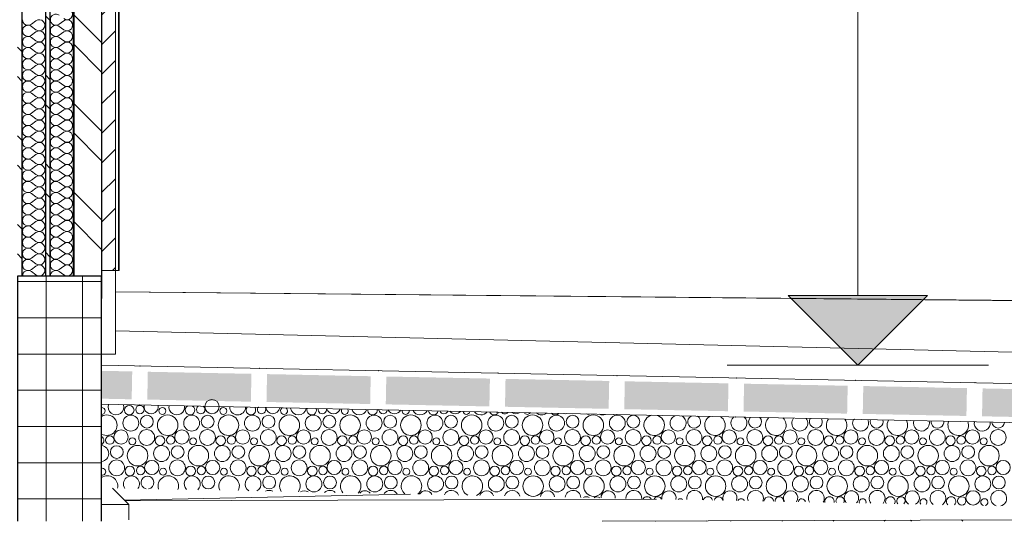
# Model space of a CAD drawing. Header units: millimetres. Extents: x 30792 to 66615, y -300 to 6970.
# Tile 53 of 58: x 63782 to 65549, y -300 to 600. Entities that reach past the tile are written whole.
import ezdxf

# ---------------------------------------------------------------- set-up
doc = ezdxf.new("R2010")
doc.units = ezdxf.units.MM
doc.header["$MEASUREMENT"] = 0
doc.linetypes.add('Wipeout_Contour', pattern=[1000, 0, -1000])
for name, color, linetype in [('Métal _ Bardage.Charp_Couv_Bard_Métal', 7, 'Continuous'), ('Nouveau_2D - Cotations - 1_100.2D', 7, 'Continuous'), ('Nouveau_Charpente _ Bardage.Charp_Couv_Zinc', 7, 'Continuous'), ('Nouveau_Métal _ Charpente.Charp_Couv_Bard_Métal', 7, 'Continuous'), ('Nouveau_Structure _ Longrine.GO', 7, 'Continuous'), ('Nouveau_Terrain _ Original.Terrain', 7, 'Continuous'), ('Nouveau_VRD _ Voirie 3d.VRD', 7, 'Continuous')]:
    doc.layers.add(name, color=color, linetype=linetype)
doc.styles.add('STYLE_GENERE_1', font='arial.ttf')
doc.dimstyles.new('STYLE_GENERE__1', dxfattribs={"dimtxt": 500, "dimasz": 237.5, "dimexe": 0.18, "dimexo": 50, "dimgap": 0, "dimtad": 1, "dimlfac": 0.001, "dimzin": 0, "dimdsep": 46, "dimtxsty": 'STYLE_GENERE_1', "dimblk": 'ARROWHEAD_10', "dimblk1": 'ARROWHEAD_10', "dimblk2": 'ARROWHEAD_10', "dimcen": 0.09, "dimclrd": 256, "dimclre": 256, "dimclrt": 256, "dimazin": 0, "dimtfac": 1, "dimtdec": 4, "dimtmove": 0, "dimatfit": 3, "dimfxl": 0, "dimtolj": 1, "dimtzin": 0, "dimarcsym": 0})
pattern_1 = [(315, (0, 0), (79.54951, 79.54951), []), (315, (26.52, 26.52), (79.54951, 79.54951), [])]

# ---------------------------------------------------------------- blocks, each defined once
blk = doc.blocks.new('*X51')
at = {"layer": 'Métal _ Bardage.Charp_Couv_Bard_Métal', "linetype": 'Continuous', "lineweight": 15, "true_color": 0xc1976c}
blk.add_hatch(color=33, dxfattribs=at).paths.add_polyline_path([(63878.282724, 140), (63879.282724, 140), (63879.282724, 6927.6), (63878.282724, 6927.6)])
blk = doc.blocks.new('*X52')
at = {"layer": 'Métal _ Bardage.Charp_Couv_Bard_Métal', "color": 2, "linetype": 'Continuous', "lineweight": 15, "true_color": 0xfee600}
for p, q in [((63861.3, 598), (63853.3, 592)), ((63861.3, 582), (63853.3, 588)), ((63861.3, 578), (63853.3, 572)), ((63861.3, 562), (63853.3, 568)), ((63861.3, 558), (63853.3, 552)), ((63861.3, 542), (63853.3, 548)), ((63861.3, 538), (63853.3, 532)), ((63861.3, 522), (63853.3, 528)), ((63861.3, 518), (63853.3, 512)), ((63861.3, 502), (63853.3, 508)), ((63861.3, 498), (63853.3, 492)), ((63861.3, 482), (63853.3, 488)), ((63861.3, 478), (63853.3, 472)), ((63861.3, 462), (63853.3, 468)), ((63861.3, 458), (63853.3, 452)), ((63861.3, 442), (63853.3, 448)), ((63861.3, 438), (63853.3, 432)), ((63861.3, 422), (63853.3, 428)), ((63861.3, 418), (63853.3, 412)), ((63861.3, 402), (63853.3, 408)), ((63861.3, 398), (63853.3, 392)), ((63861.3, 382), (63853.3, 388)), ((63861.3, 378), (63853.3, 372)), ((63861.3, 362), (63853.3, 368)), ((63861.3, 358), (63853.3, 352)), ((63861.3, 342), (63853.3, 348)), ((63861.3, 338), (63853.3, 332)), ((63861.3, 322), (63853.3, 328)), ((63861.3, 318), (63853.3, 312)), ((63861.3, 302), (63853.3, 308)), ((63861.3, 298), (63853.3, 292)), ((63861.3, 282), (63853.3, 288)), ((63861.3, 278), (63853.3, 272)), ((63861.3, 262), (63853.3, 268)), ((63861.3, 258), (63853.3, 252)), ((63861.3, 242), (63853.3, 248)), ((63861.3, 238), (63853.3, 232)), ((63861.3, 222), (63853.3, 228)), ((63861.3, 218), (63853.3, 212)), ((63861.3, 202), (63853.3, 208)), ((63861.3, 198), (63853.3, 192)), ((63861.3, 182), (63853.3, 188)), ((63861.3, 178), (63853.3, 172)), ((63861.3, 162), (63853.3, 168)), ((63861.3, 158), (63853.3, 152)), ((63861.3, 142), (63853.3, 148))]:
    blk.add_line(p, q, dxfattribs=at)
for centre, start, end in [((63867.3, 610), 233.1301, 126.8699), ((63847.3, 600), 53.1301, 180), ((63847.3, 600), 180, 306.8699), ((63847.3, 580), 53.1301, 180), ((63867.3, 590), 233.1301, 126.8699), ((63847.3, 580), 180, 306.8699), ((63847.3, 560), 53.1301, 180), ((63867.3, 570), 233.1301, 126.8699), ((63847.3, 560), 180, 306.8699), ((63847.3, 540), 53.1301, 180), ((63867.3, 550), 233.1301, 126.8699), ((63847.3, 540), 180, 306.8699), ((63847.3, 520), 53.1301, 180), ((63867.3, 530), 233.1301, 126.8699), ((63847.3, 520), 180, 306.8699), ((63867.3, 510), 233.1301, 126.8699), ((63847.3, 500), 53.1301, 180), ((63847.3, 500), 180, 306.8699), ((63867.3, 490), 233.1301, 126.8699), ((63847.3, 480), 53.1301, 180), ((63847.3, 480), 180, 306.8699), ((63867.3, 470), 233.1301, 126.8699), ((63847.3, 460), 53.1301, 180), ((63847.3, 460), 180, 306.8699), ((63867.3, 450), 233.1301, 126.8699), ((63847.3, 440), 53.1301, 180), ((63847.3, 440), 180, 306.8699), ((63847.3, 420), 53.1301, 180), ((63867.3, 430), 233.1301, 126.8699), ((63847.3, 420), 180, 306.8699), ((63847.3, 400), 53.1301, 180), ((63867.3, 410), 233.1301, 126.8699), ((63847.3, 400), 180, 306.8699), ((63847.3, 380), 53.1301, 180), ((63867.3, 390), 233.1301, 126.8699), ((63847.3, 380), 180, 306.8699), ((63867.3, 370), 233.1301, 126.8699), ((63847.3, 360), 53.1301, 180), ((63847.3, 360), 180, 306.8699), ((63867.3, 350), 233.1301, 126.8699), ((63847.3, 340), 53.1301, 180), ((63847.3, 340), 180, 306.8699), ((63867.3, 330), 233.1301, 126.8699), ((63847.3, 320), 53.1301, 180), ((63847.3, 320), 180, 306.8699), ((63867.3, 310), 233.1301, 126.8699), ((63847.3, 300), 53.1301, 180), ((63847.3, 300), 180, 306.8699), ((63847.3, 280), 53.1301, 180), ((63867.3, 290), 233.1301, 126.8699), ((63847.3, 280), 180, 306.8699), ((63847.3, 260), 53.1301, 180), ((63867.3, 270), 233.1301, 126.8699), ((63847.3, 260), 180, 306.8699), ((63847.3, 240), 53.1301, 180), ((63867.3, 250), 233.1301, 126.8699), ((63847.3, 240), 180, 306.8699), ((63847.3, 220), 53.1301, 180), ((63867.3, 230), 233.1301, 126.8699), ((63847.3, 220), 180, 306.8699), ((63867.3, 210), 233.1301, 126.8699), ((63847.3, 200), 53.1301, 180), ((63847.3, 200), 180, 306.8699), ((63867.3, 190), 233.1301, 126.8699), ((63847.3, 180), 53.1301, 180), ((63847.3, 180), 180, 306.8699), ((63867.3, 170), 233.1301, 126.8699), ((63847.3, 160), 53.1301, 180), ((63847.3, 160), 180, 306.8699), ((63867.3, 150), 233.1301, 126.8699), ((63847.3, 140), 53.1301, 180)]:
    blk.add_arc(centre, 10, start, end, dxfattribs=at)
blk = doc.blocks.new('*X53')
at = {"layer": 'Métal _ Bardage.Charp_Couv_Bard_Métal', "color": 2, "linetype": 'Continuous', "lineweight": 15, "true_color": 0xfee600}
for p, q in [((63811.3, 598), (63803.3, 592)), ((63811.3, 582), (63803.3, 588)), ((63811.3, 578), (63803.3, 572)), ((63811.3, 562), (63803.3, 568)), ((63811.3, 558), (63803.3, 552)), ((63811.3, 542), (63803.3, 548)), ((63811.3, 538), (63803.3, 532)), ((63811.3, 522), (63803.3, 528)), ((63811.3, 518), (63803.3, 512)), ((63811.3, 502), (63803.3, 508)), ((63811.3, 498), (63803.3, 492)), ((63811.3, 482), (63803.3, 488)), ((63811.3, 478), (63803.3, 472)), ((63811.3, 462), (63803.3, 468)), ((63811.3, 458), (63803.3, 452)), ((63811.3, 442), (63803.3, 448)), ((63811.3, 438), (63803.3, 432)), ((63811.3, 422), (63803.3, 428)), ((63811.3, 418), (63803.3, 412)), ((63811.3, 402), (63803.3, 408)), ((63811.3, 398), (63803.3, 392)), ((63811.3, 382), (63803.3, 388)), ((63811.3, 378), (63803.3, 372)), ((63811.3, 362), (63803.3, 368)), ((63811.3, 358), (63803.3, 352)), ((63811.3, 342), (63803.3, 348)), ((63811.3, 338), (63803.3, 332)), ((63811.3, 322), (63803.3, 328)), ((63811.3, 318), (63803.3, 312)), ((63811.3, 302), (63803.3, 308)), ((63811.3, 298), (63803.3, 292)), ((63811.3, 282), (63803.3, 288)), ((63811.3, 278), (63803.3, 272)), ((63811.3, 262), (63803.3, 268)), ((63811.3, 258), (63803.3, 252)), ((63811.3, 242), (63803.3, 248)), ((63811.3, 238), (63803.3, 232)), ((63811.3, 222), (63803.3, 228)), ((63811.3, 218), (63803.3, 212)), ((63811.3, 202), (63803.3, 208)), ((63811.3, 198), (63803.3, 192)), ((63811.3, 182), (63803.3, 188)), ((63811.3, 178), (63803.3, 172)), ((63811.3, 162), (63803.3, 168)), ((63811.3, 158), (63803.3, 152)), ((63811.3, 142), (63803.3, 148))]:
    blk.add_line(p, q, dxfattribs=at)
for centre, start, end in [((63797.3, 600), 180, 306.8699), ((63797.3, 580), 53.1301, 180), ((63817.3, 590), 233.1301, 126.8699), ((63797.3, 580), 180, 306.8699), ((63797.3, 560), 53.1301, 180), ((63817.3, 570), 233.1301, 126.8699), ((63797.3, 560), 180, 306.8699), ((63797.3, 540), 53.1301, 180), ((63817.3, 550), 233.1301, 126.8699), ((63797.3, 540), 180, 306.8699), ((63797.3, 520), 53.1301, 180), ((63817.3, 530), 233.1301, 126.8699), ((63797.3, 520), 180, 306.8699), ((63817.3, 510), 233.1301, 126.8699), ((63797.3, 500), 53.1301, 180), ((63797.3, 500), 180, 306.8699), ((63817.3, 490), 233.1301, 126.8699), ((63797.3, 480), 53.1301, 180), ((63797.3, 480), 180, 306.8699), ((63817.3, 470), 233.1301, 126.8699), ((63797.3, 460), 53.1301, 180), ((63797.3, 460), 180, 306.8699), ((63817.3, 450), 233.1301, 126.8699), ((63797.3, 440), 53.1301, 180), ((63797.3, 440), 180, 306.8699), ((63797.3, 420), 53.1301, 180), ((63817.3, 430), 233.1301, 126.8699), ((63797.3, 420), 180, 306.8699), ((63797.3, 400), 53.1301, 180), ((63817.3, 410), 233.1301, 126.8699), ((63797.3, 400), 180, 306.8699), ((63797.3, 380), 53.1301, 180), ((63817.3, 390), 233.1301, 126.8699), ((63797.3, 380), 180, 306.8699), ((63817.3, 370), 233.1301, 126.8699), ((63797.3, 360), 53.1301, 180), ((63797.3, 360), 180, 306.8699), ((63817.3, 350), 233.1301, 126.8699), ((63797.3, 340), 53.1301, 180), ((63797.3, 340), 180, 306.8699), ((63817.3, 330), 233.1301, 126.8699), ((63797.3, 320), 53.1301, 180), ((63797.3, 320), 180, 306.8699), ((63817.3, 310), 233.1301, 126.8699), ((63797.3, 300), 53.1301, 180), ((63797.3, 300), 180, 306.8699), ((63797.3, 280), 53.1301, 180), ((63817.3, 290), 233.1301, 126.8699), ((63797.3, 280), 180, 306.8699), ((63797.3, 260), 53.1301, 180), ((63817.3, 270), 233.1301, 126.8699), ((63797.3, 260), 180, 306.8699), ((63797.3, 240), 53.1301, 180), ((63817.3, 250), 233.1301, 126.8699), ((63797.3, 240), 180, 306.8699), ((63797.3, 220), 53.1301, 180), ((63817.3, 230), 233.1301, 126.8699), ((63797.3, 220), 180, 306.8699), ((63817.3, 210), 233.1301, 126.8699), ((63797.3, 200), 53.1301, 180), ((63797.3, 200), 180, 306.8699), ((63817.3, 190), 233.1301, 126.8699), ((63797.3, 180), 53.1301, 180), ((63797.3, 180), 180, 306.8699), ((63817.3, 170), 233.1301, 126.8699), ((63797.3, 160), 53.1301, 180), ((63797.3, 160), 180, 306.8699), ((63817.3, 150), 233.1301, 126.8699), ((63797.3, 140), 53.1301, 180)]:
    blk.add_arc(centre, 10, start, end, dxfattribs=at)
blk = doc.blocks.new('Élément de coupe_37')
at = {"layer": 'Métal _ Bardage.Charp_Couv_Bard_Métal', "linetype": 'Continuous', "lineweight": 15, "true_color": 0x2e45b3}
h = blk.add_hatch(dxfattribs=at)
h.set_pattern_fill('Acier', color=175, style=0, pattern_type=2)
h.set_pattern_definition(pattern_1)
h.paths.add_polyline_path([(63778.3, 6927.6), (63778.3, 140), (63786.3, 140), (63786.3, 6927.6)])
h = blk.add_hatch(dxfattribs=at)
h.set_pattern_fill('Acier', color=175, style=0, pattern_type=2)
h.set_pattern_definition(pattern_1)
h.paths.add_polyline_path([(63828.3, 140), (63836.3, 140), (63836.3, 6927.6), (63828.3, 6927.6)])
h = blk.add_hatch(dxfattribs=at)
h.set_pattern_fill('Acier', color=175, style=0, pattern_type=2)
h.set_pattern_definition(pattern_1)
h.paths.add_polyline_path([(63879.3, 140), (63928.3, 140), (63928.3, 100), (63929.3, 100), (63929.3, 6927.6), (63879.3, 6927.6)])
at = {"layer": 'Métal _ Bardage.Charp_Couv_Bard_Métal', "color": 7, "linetype": 'Continuous', "lineweight": 25}
for p, q in [((63929.3, 5737.9), (63929.3, 150)), ((63929.3, 150), (63929.3, 100)), ((63929.3, 100), (63928.3, 100))]:
    blk.add_line(p, q, dxfattribs=at)
at = {"layer": 'Métal _ Bardage.Charp_Couv_Bard_Métal', "lineweight": 0}
blk.add_blockref('*X51', (0, 0), dxfattribs=at)
at = {"color": 254, "linetype": 'Wipeout_Contour', "lineweight": 0, "ltscale": 256178.779025}
blk.add_wipeout([(63836.3, 140), (63878.3, 140), (63878.3, 6927.6), (63836.3, 6927.6)], dxfattribs=at).dxf.layer = 'Métal _ Bardage.Charp_Couv_Bard_Métal'
at = {"layer": 'Métal _ Bardage.Charp_Couv_Bard_Métal', "color": 7, "linetype": 'Continuous', "lineweight": 25}
for p, q in [((63878.3, 6927.6), (63878.3, 140)), ((63879.3, 6927.6), (63879.3, 140))]:
    blk.add_line(p, q, dxfattribs=at)
at = {"layer": 'Métal _ Bardage.Charp_Couv_Bard_Métal', "lineweight": 0}
blk.add_blockref('*X52', (0, 0), dxfattribs=at)
at = {"color": 254, "linetype": 'Wipeout_Contour', "lineweight": 0, "ltscale": 255979.363023}
blk.add_wipeout([(63786.3, 140), (63828.3, 140), (63828.3, 6927.6), (63786.3, 6927.6)], dxfattribs=at).dxf.layer = 'Métal _ Bardage.Charp_Couv_Bard_Métal'
at = {"layer": 'Métal _ Bardage.Charp_Couv_Bard_Métal', "color": 7, "linetype": 'Continuous', "lineweight": 25}
for p, q in [((63786.3, 6927.6), (63786.3, 140)), ((63828.3, 6927.6), (63828.3, 140)), ((63836.3, 6927.6), (63836.3, 140))]:
    blk.add_line(p, q, dxfattribs=at)
at = {"layer": 'Métal _ Bardage.Charp_Couv_Bard_Métal', "lineweight": 0}
blk.add_blockref('*X53', (0, 0), dxfattribs=at)
blk = doc.blocks.new('Élément de coupe_78')
at = {"layer": 'Nouveau_VRD _ Voirie 3d.VRD', "color": 251, "linetype": 'Continuous', "lineweight": 15, "true_color": 0x6a6a6a}
blk.add_line((66614.7, -21.2), (63954.3, 41.7), dxfattribs=at)
blk = doc.blocks.new('Élément de coupe_79')
at = {"layer": 'Nouveau_VRD _ Voirie 3d.VRD', "color": 251, "linetype": 'Continuous', "lineweight": 15, "true_color": 0x6a6a6a}
for p, q in [((63928.3, -20), (63929.3, -20)), ((63929.3, -90), (63928.3, -90))]:
    blk.add_line(p, q, dxfattribs=at)
blk = doc.blocks.new('*X109')
at = {"layer": 'Nouveau_VRD _ Voirie 3d.VRD', "color": 33, "linetype": 'Continuous', "lineweight": 15, "true_color": 0xf48e54}
for centre, radius in [((64127.3, -94.2), 12.8), ((63978.8, -100.6), 8.58), ((63998, -99.6), 7.52), ((64038.4, -101.9), 6.2), ((64147.5, -101.9), 6.2), ((63981.7, -123.8), 14.3), ((64010.5, -121.2), 11.5), ((64047.8, -127.6), 18.4), ((64090.8, -123.8), 14.3), ((64119.6, -121.2), 11.5), ((64156.9, -127.6), 18.4), ((64199.9, -123.8), 14.3), ((64228.7, -121.2), 11.5), ((64266, -127.6), 18.4), ((64309, -123.8), 14.3), ((64337.9, -121.2), 11.5), ((64375.1, -127.6), 18.4), ((64418.2, -123.8), 14.3), ((64447, -121.2), 11.5), ((64484.2, -127.6), 18.4), ((64527.3, -123.8), 14.3), ((64556.1, -121.2), 11.5), ((64593.3, -127.6), 18.4), ((64636.4, -123.8), 14.3), ((64665.2, -121.2), 11.5), ((64702.4, -127.6), 18.4), ((64745.5, -123.8), 14.3), ((64774.3, -121.2), 11.5), ((64811.5, -127.6), 18.4), ((64854.6, -123.8), 14.3), ((64883.4, -121.2), 11.5), ((63964.2, -148.8), 12.8), ((64010.2, -149.5), 14.2), ((64073.3, -148.8), 12.8), ((64119.3, -149.5), 14.2), ((64182.4, -148.8), 12.8), ((64228.4, -149.5), 14.2), ((64291.5, -148.8), 12.8), ((64337.6, -149.5), 14.2), ((64400.6, -148.8), 12.8), ((64446.7, -149.5), 14.2), ((64509.7, -148.8), 12.8), ((64555.8, -149.5), 14.2), ((64618.8, -148.8), 12.8), ((64664.9, -149.5), 14.2), ((64728, -148.8), 12.8), ((64774, -149.5), 14.2), ((64837.1, -148.8), 12.8), ((64883.1, -149.5), 14.2), ((64946.2, -148.8), 12.8), ((64992.2, -149.5), 14.2), ((65055.3, -148.8), 12.8), ((65101.3, -149.5), 14.2), ((65164.4, -148.8), 12.8), ((65210.5, -149.5), 14.2), ((65273.5, -148.8), 12.8), ((65319.6, -149.5), 14.2), ((65382.6, -148.8), 12.8), ((65428.7, -149.5), 14.2), ((65491.7, -148.8), 12.8), ((65537.8, -149.5), 14.2), ((63944, -154.2), 7.52), ((63984.4, -156.5), 6.2), ((64033.9, -155.2), 8.58), ((64053.1, -154.2), 7.52), ((64093.5, -156.5), 6.2), ((64143, -155.2), 8.58), ((64162.2, -154.2), 7.52), ((64202.6, -156.5), 6.2), ((64252.2, -155.2), 8.58), ((64271.3, -154.2), 7.52), ((64311.7, -156.5), 6.2), ((64361.3, -155.2), 8.58), ((64380.4, -154.2), 7.52), ((64420.8, -156.5), 6.2), ((64470.4, -155.2), 8.58), ((64489.5, -154.2), 7.52), ((64529.9, -156.5), 6.2), ((64579.5, -155.2), 8.58), ((64598.6, -154.2), 7.52), ((64639.1, -156.5), 6.2), ((64688.6, -155.2), 8.58), ((64707.7, -154.2), 7.52), ((64748.2, -156.5), 6.2), ((64797.7, -155.2), 8.58), ((64816.9, -154.2), 7.52), ((64857.3, -156.5), 6.2), ((64906.8, -155.2), 8.58), ((64926, -154.2), 7.52), ((64966.4, -156.5), 6.2), ((65015.9, -155.2), 8.58), ((65035.1, -154.2), 7.52), ((65075.5, -156.5), 6.2), ((65125, -155.2), 8.58), ((65144.2, -154.2), 7.52), ((65184.6, -156.5), 6.2), ((65234.2, -155.2), 8.58), ((65253.3, -154.2), 7.52), ((65293.7, -156.5), 6.2), ((65343.3, -155.2), 8.58), ((65362.4, -154.2), 7.52), ((65402.8, -156.5), 6.2), ((65452.4, -155.2), 8.58), ((65471.5, -154.2), 7.52), ((65512, -156.5), 6.2), ((63956.5, -175.8), 11.5), ((63993.8, -182.2), 18.4), ((64036.8, -178.4), 14.3), ((64065.6, -175.8), 11.5), ((64102.9, -182.2), 18.4), ((64145.9, -178.4), 14.3), ((64174.7, -175.8), 11.5), ((64212, -182.2), 18.4), ((64255, -178.4), 14.3), ((64283.9, -175.8), 11.5), ((64321.1, -182.2), 18.4), ((64364.2, -178.4), 14.3), ((64393, -175.8), 11.5), ((64430.2, -182.2), 18.4), ((64473.3, -178.4), 14.3), ((64502.1, -175.8), 11.5), ((64539.3, -182.2), 18.4), ((64582.4, -178.4), 14.3), ((64611.2, -175.8), 11.5), ((64648.4, -182.2), 18.4), ((64691.5, -178.4), 14.3), ((64720.3, -175.8), 11.5), ((64757.5, -182.2), 18.4), ((64800.6, -178.4), 14.3), ((64829.4, -175.8), 11.5), ((64866.7, -182.2), 18.4), ((64909.7, -178.4), 14.3), ((64938.5, -175.8), 11.5), ((64975.8, -182.2), 18.4), ((65018.8, -178.4), 14.3), ((65047.6, -175.8), 11.5), ((65084.9, -182.2), 18.4), ((65127.9, -178.4), 14.3), ((65156.8, -175.8), 11.5), ((65194, -182.2), 18.4), ((65237.1, -178.4), 14.3), ((65265.9, -175.8), 11.5), ((65303.1, -182.2), 18.4), ((65346.2, -178.4), 14.3), ((65375, -175.8), 11.5), ((65412.2, -182.2), 18.4), ((65455.3, -178.4), 14.3), ((65484.1, -175.8), 11.5), ((65521.3, -182.2), 18.4), ((63956.2, -204.1), 14.2), ((64019.3, -203.4), 12.8), ((64065.3, -204.1), 14.2), ((64128.4, -203.4), 12.8), ((64174.4, -204.1), 14.2), ((64237.5, -203.4), 12.8), ((64283.6, -204.1), 14.2), ((64346.6, -203.4), 12.8), ((64392.7, -204.1), 14.2), ((64455.7, -203.4), 12.8), ((64501.8, -204.1), 14.2), ((64564.8, -203.4), 12.8), ((64610.9, -204.1), 14.2), ((64674, -203.4), 12.8), ((64720, -204.1), 14.2), ((64783.1, -203.4), 12.8), ((64829.1, -204.1), 14.2), ((64892.2, -203.4), 12.8), ((64938.2, -204.1), 14.2), ((65001.3, -203.4), 12.8), ((65047.3, -204.1), 14.2), ((65110.4, -203.4), 12.8), ((65156.5, -204.1), 14.2), ((65219.5, -203.4), 12.8), ((65265.6, -204.1), 14.2), ((65328.6, -203.4), 12.8), ((65374.7, -204.1), 14.2), ((65437.7, -203.4), 12.8), ((65483.8, -204.1), 14.2), ((65546.9, -203.4), 12.8), ((63979.9, -209.8), 8.58), ((63999.1, -208.8), 7.52), ((64039.5, -211.1), 6.2), ((64089, -209.8), 8.58), ((64108.2, -208.8), 7.52), ((64148.6, -211.1), 6.2), ((64198.2, -209.8), 8.58), ((64217.3, -208.8), 7.52), ((64257.7, -211.1), 6.2), ((64307.3, -209.8), 8.58), ((64326.4, -208.8), 7.52), ((64366.8, -211.1), 6.2), ((64416.4, -209.8), 8.58), ((64435.5, -208.8), 7.52), ((64475.9, -211.1), 6.2), ((64525.5, -209.8), 8.58), ((64544.6, -208.8), 7.52), ((64585.1, -211.1), 6.2), ((64634.6, -209.8), 8.58), ((64653.7, -208.8), 7.52), ((64694.2, -211.1), 6.2), ((64743.7, -209.8), 8.58), ((64762.9, -208.8), 7.52), ((64803.3, -211.1), 6.2), ((64852.8, -209.8), 8.58), ((64872, -208.8), 7.52), ((64912.4, -211.1), 6.2), ((64961.9, -209.8), 8.58), ((64981.1, -208.8), 7.52), ((65021.5, -211.1), 6.2), ((65071, -209.8), 8.58), ((65090.2, -208.8), 7.52), ((65130.6, -211.1), 6.2), ((65180.2, -209.8), 8.58), ((65199.3, -208.8), 7.52), ((65239.7, -211.1), 6.2), ((65289.3, -209.8), 8.58), ((65308.4, -208.8), 7.52), ((65348.8, -211.1), 6.2), ((65398.4, -209.8), 8.58), ((65417.5, -208.8), 7.52), ((65458, -211.1), 6.2), ((65507.5, -209.8), 8.58), ((65526.6, -208.8), 7.52), ((64120.7, -230.4), 11.5), ((64229.9, -230.4), 11.5), ((64310.2, -233), 14.3), ((64339, -230.4), 11.5), ((64419.3, -233), 14.3), ((64448.1, -230.4), 11.5), ((64528.4, -233), 14.3), ((64557.2, -230.4), 11.5), ((64637.5, -233), 14.3), ((64666.3, -230.4), 11.5), ((64703.5, -236.8), 18.4), ((64746.6, -233), 14.3), ((64775.4, -230.4), 11.5), ((64812.7, -236.8), 18.4), ((64855.7, -233), 14.3), ((64884.5, -230.4), 11.5), ((64921.8, -236.8), 18.4), ((64964.8, -233), 14.3), ((64993.6, -230.4), 11.5), ((65030.9, -236.8), 18.4), ((65073.9, -233), 14.3), ((65102.8, -230.4), 11.5), ((65140, -236.8), 18.4), ((65183.1, -233), 14.3), ((65211.9, -230.4), 11.5), ((65249.1, -236.8), 18.4), ((65292.2, -233), 14.3), ((65321, -230.4), 11.5), ((65358.2, -236.8), 18.4), ((65401.3, -233), 14.3), ((65430.1, -230.4), 11.5), ((65467.3, -236.8), 18.4), ((65510.4, -233), 14.3), ((65539.2, -230.4), 11.5), ((65492.9, -258), 12.8), ((65472.6, -263.4), 7.52)]:
    blk.add_circle(centre, radius, dxfattribs=at)
for centre, radius, start, end in [((63929.3, -101.9), 6.2, 270.0835, 89.9165), ((63955.1, -94.9), 14.2, 160.9744, 16.734), ((63992.6, -73), 18.4, 264.6683, 273.0401), ((64018.2, -94.2), 12.8, 167.8068, 9.9017), ((64064.2, -94.9), 14.2, 170.0364, 7.6721), ((64087.9, -100.6), 8.58, 118.7828, 58.9257), ((64107.1, -99.6), 7.52, 126.1199, 51.5886), ((64173.3, -94.9), 14.2, 178.8791, 358.8294), ((64197, -100.6), 8.58, 141.1015, 36.607), ((64216.2, -99.6), 7.52, 148.4708, 29.2376), ((64236.4, -94.2), 12.8, 187.4932, 350.2153), ((64256.6, -101.9), 6.2, 120.0995, 57.6089), ((64282.4, -94.9), 14.2, 187.7224, 349.9861), ((64306.2, -100.6), 8.58, 157.8853, 19.8232), ((64325.3, -99.6), 7.52, 166.3958, 11.3127), ((64345.5, -94.2), 12.8, 197.5851, 340.1234), ((64365.7, -101.9), 6.2, 148.6414, 29.0671), ((64391.6, -94.9), 14.2, 196.7863, 340.9222), ((64415.3, -100.6), 8.58, 172.9152, 4.7932), ((64434.4, -99.6), 7.52, 183.1165, 354.592), ((64454.6, -94.2), 12.8, 208.3288, 329.3796), ((64474.8, -101.9), 6.2, 170.1419, 7.5666), ((64500.7, -94.9), 14.2, 206.3457, 331.3628), ((64524.4, -100.6), 8.58, 187.5347, 350.1738), ((64543.5, -99.6), 7.52, 200.2233, 337.4852), ((64563.7, -94.2), 12.8, 220.3797, 317.3288), ((64583.9, -101.9), 6.2, 190.4068, 347.3017), ((64609.8, -94.9), 14.2, 216.8311, 320.8773), ((64633.5, -100.6), 8.58, 202.7652, 334.9433), ((64652.6, -99.6), 7.52, 219.7304, 317.9781), ((64672.8, -94.2), 12.8, 235.3524, 302.3561), ((64693.1, -101.9), 6.2, 212.359, 325.3494), ((64718.9, -94.9), 14.2, 229.1248, 308.5837), ((63938.6, -127.6), 18.4, 239.3551, 120.6449), ((64742.6, -100.6), 8.58, 220.1319, 317.5766), ((64761.7, -99.6), 7.52, 249.6721, 288.0364), ((64802.2, -101.9), 6.2, 243.5093, 294.1992), ((64828, -94.9), 14.2, 246.193, 291.5155), ((64851.7, -100.6), 8.58, 244.9327, 292.7757), ((64920.7, -127.6), 18.4, 104.1113, 73.5972), ((64963.7, -123.8), 14.3, 112.4134, 65.295), ((64992.5, -121.2), 11.5, 119.5168, 58.1917), ((65029.8, -127.6), 18.4, 121.0809, 56.6275), ((65072.8, -123.8), 14.3, 129.0184, 48.6901), ((65101.6, -121.2), 11.5, 136.743, 40.9655), ((65138.9, -127.6), 18.4, 132.2075, 45.501), ((65181.9, -123.8), 14.3, 141.138, 36.5705), ((65210.8, -121.2), 11.5, 150.1062, 27.6023), ((65248, -127.6), 18.4, 141.3858, 36.3227), ((65291.1, -123.8), 14.3, 151.5121, 26.1964), ((65319.9, -121.2), 11.5, 161.9157, 15.7928), ((65357.1, -127.6), 18.4, 149.5456, 28.1629), ((65400.2, -123.8), 14.3, 160.9845, 16.724), ((65429, -121.2), 11.5, 173.0153, 4.6932), ((65466.2, -127.6), 18.4, 157.0952, 20.6133), ((65509.3, -123.8), 14.3, 169.9719, 7.7366), ((65538.1, -121.2), 11.5, 183.8959, 353.8126), ((63924.8, -155.2), 8.58, 301.4035, 58.5965), ((63927.7, -178.4), 14.3, 276.2989, 83.7011), ((63930.4, -211.1), 6.2, 259.7549, 100.2451), ((63939.8, -236.8), 18.4, 347.8877, 124.7702), ((63982.8, -233), 14.3, 324.4276, 213.2808), ((64011.6, -230.4), 11.5, 279.4013, 258.3072), ((64048.9, -236.8), 18.4, 340.8525, 196.856), ((64091.9, -233), 14.3, 312.9812, 224.7272), ((64158, -236.8), 18.4, 333.5226, 204.1858), ((64201, -233), 14.3, 298.367, 239.3415), ((64267.1, -236.8), 18.4, 325.7156, 211.9929), ((64376.2, -236.8), 18.4, 317.1353, 220.5731), ((64485.3, -236.8), 18.4, 307.1995, 230.509), ((64594.4, -236.8), 18.4, 294.2861, 243.4224), ((64229.6, -258.7), 14.2, 61.7444, 115.9641), ((64292.6, -258), 12.8, 55.9871, 121.7214), ((64338.7, -258.7), 14.2, 46.2805, 131.428), ((64401.7, -258), 12.8, 40.8454, 136.8631), ((64447.8, -258.7), 14.2, 34.4935, 143.215), ((64510.8, -258), 12.8, 28.7287, 148.9798), ((64556.9, -258.7), 14.2, 24.2553, 153.4532), ((64620, -258), 12.8, 17.9523, 159.7562), ((64666, -258.7), 14.2, 14.8296, 162.8788), ((64729.1, -258), 12.8, 7.8447, 169.8637), ((64775.1, -258.7), 14.2, 5.8327, 171.8757), ((64838.2, -258), 12.8, 358.0151, 179.6933), ((64884.2, -258.7), 14.2, 357.0072, 180.7012), ((64947.3, -258), 12.8, 348.1605, 189.548), ((64993.3, -258.7), 14.2, 348.1372, 189.5712), ((65056.4, -258), 12.8, 337.9704, 199.7381), ((65102.5, -258.7), 14.2, 338.9965, 198.712), ((65165.5, -258), 12.8, 327.025, 210.6835), ((65211.6, -258.7), 14.2, 329.2891, 208.4194), ((65274.6, -258), 12.8, 314.5631, 223.1454), ((65320.7, -258.7), 14.2, 318.5279, 219.1806), ((65383.7, -258), 12.8, 298.4861, 239.2223), ((65429.8, -258.7), 14.2, 305.6411, 232.0673), ((65538.9, -258.7), 14.2, 286.186, 251.5225), ((64798.8, -264.4), 8.58, 53.3458, 124.3627), ((64818, -263.4), 7.52, 46.2327, 131.4758), ((64907.9, -264.4), 8.58, 32.8849, 144.8235), ((64927.1, -263.4), 7.52, 25.3281, 152.3804), ((64967.5, -265.7), 6.2, 50.3168, 127.3917), ((65017, -264.4), 8.58, 16.6271, 161.0814), ((65036.2, -263.4), 7.52, 7.8138, 169.8947), ((65076.6, -265.7), 6.2, 24.351, 153.3574), ((65126.2, -264.4), 8.58, 1.7691, 175.9394), ((65145.3, -263.4), 7.52, 351.1352, 186.5733), ((65185.7, -265.7), 6.2, 3.3693, 174.3392), ((65235.3, -264.4), 8.58, 347.1101, 190.5984), ((65254.4, -263.4), 7.52, 333.7436, 203.9649), ((65294.8, -265.7), 6.2, 343.0102, 194.6983), ((65344.4, -264.4), 8.58, 331.6003, 206.1081), ((65363.5, -263.4), 7.52, 313.2585, 224.4499), ((65404, -265.7), 6.2, 320.1896, 217.5188), ((65453.5, -264.4), 8.58, 313.4296, 224.2788), ((65513.1, -265.7), 6.2, 281.3, 256.4085)]:
    blk.add_arc(centre, radius, start, end, dxfattribs=at)
blk = doc.blocks.new('*X110')
at = {"layer": 'Nouveau_VRD _ Voirie 3d.VRD', "linetype": 'Continuous', "lineweight": 15, "true_color": 0xb5b5b5}
for points in [[(63984.2, -31.1), (63929.3, -30), (63929.3, -80), (63983.2, -81.1)], [(64197.1, -85.4), (64198.1, -35.4), (64012.2, -31.7), (64011.2, -81.6)], [(64411.1, -89.6), (64412.1, -39.7), (64226.1, -35.9), (64225.1, -85.9)], [(64625, -93.9), (64626, -43.9), (64440.1, -40.2), (64439.1, -90.2)], [(64839, -98.2), (64840, -48.2), (64654, -44.5), (64653, -94.5)], [(65053, -102.5), (65054, -52.5), (64868, -48.8), (64867, -98.8)], [(65266.9, -106.8), (65267.9, -56.8), (65082, -53.1), (65081, -103)], [(65480.9, -111), (65481.9, -61.1), (65295.9, -57.3), (65294.9, -107.3)], [(65694.8, -115.3), (65695.8, -65.3), (65509.9, -61.6), (65508.9, -111.6)]]:
    blk.add_hatch(color=253, dxfattribs=at).paths.add_polyline_path(points)
at = {"layer": 'Nouveau_VRD _ Voirie 3d.VRD', "color": 253, "linetype": 'Continuous', "lineweight": 15, "true_color": 0xb5b5b5}
for p in [(63998.4, -21.4), (64212.3, -25.7), (64426.3, -29.9), (64640.2, -34.2), (64854.2, -38.5), (65068.2, -42.8), (65282.1, -47.1), (65496.1, -51.3), (63997, -91.4), (64210.9, -95.6), (64424.9, -99.9), (64638.8, -104.2), (64852.8, -108.5), (65066.8, -112.8), (65280.7, -117), (65494.7, -121.3)]:
    blk.add_point(p, dxfattribs=at)
blk = doc.blocks.new('Élément de coupe_80')
at = {"layer": 'Nouveau_VRD _ Voirie 3d.VRD', "color": 7, "linetype": 'Continuous', "lineweight": 15}
for p, q in [((63929.3, -20), (66614.7, -73.7)), ((63929.3, -90), (66614.7, -143.7))]:
    blk.add_line(p, q, dxfattribs=at)
at = {"layer": 'Nouveau_VRD _ Voirie 3d.VRD', "color": 7, "linetype": 'Continuous', "lineweight": 15, "flags": 128}
blk.add_lwpolyline([(63929.3, -20), (63929.3, -90), (63929.3, -240)], dxfattribs=at)
at = {"layer": 'Nouveau_VRD _ Voirie 3d.VRD', "lineweight": 0}
for name in ['*X110', '*X109']:
    blk.add_blockref(name, (0, 0), dxfattribs=at)
blk = doc.blocks.new('Élément de coupe_84')
at = {"layer": 'Métal _ Bardage.Charp_Couv_Bard_Métal', "color": 7, "linetype": 'Continuous', "lineweight": 15}
blk.add_line((63959.3, 150), (63954.3, 150), dxfattribs=at)
blk = doc.blocks.new('Élément de coupe_85')
at = {"layer": 'Métal _ Bardage.Charp_Couv_Bard_Métal', "color": 7, "linetype": 'Continuous', "lineweight": 15}
for p, q in [((63959.282724, 150), (63959.282724, 6865.000001)), ((63960.782724, 6865.000001), (63960.782724, 150)), ((63960.782724, 150), (63959.282724, 150))]:
    blk.add_line(p, q, dxfattribs=at)
blk = doc.blocks.new('Élément de coupe_86')
at = {"layer": 'Nouveau_Structure _ Longrine.GO', "linetype": 'Continuous', "lineweight": 15}
h = blk.add_hatch(dxfattribs=at)
h.set_pattern_fill('Béton_préfabriqué', color=114, style=0, pattern_type=2)
h.set_pattern_definition([(0, (0, 0), (0, 65), []), (90, (0, 0), (-65, 0), [])])
h.paths.add_polyline_path([(63928.282724, -300), (63928.282724, 140), (63778.282724, 140), (63778.282724, -300)])
at = {"layer": 'Nouveau_Structure _ Longrine.GO', "color": 7, "linetype": 'Continuous', "lineweight": 25}
for p, q in [((63778.282724, 140), (63778.282724, 0)), ((63928.282724, 140), (63928.282724, 100)), ((63928.282724, 100), (63928.282724, -300))]:
    blk.add_line(p, q, dxfattribs=at)
at = {"layer": 'Nouveau_Structure _ Longrine.GO', "color": 7, "linetype": 'Continuous', "lineweight": 25, "flags": 128}
for points in [[(63928.282724, 140), (63879.282724, 140), (63878.282724, 140), (63836.282724, 140), (63828.282724, 140), (63786.282724, 140), (63778.282724, 140)], [(63778.282724, 0), (63778.282724, -200), (63778.282724, -205), (63778.282724, -300)]]:
    blk.add_lwpolyline(points, dxfattribs=at)
blk = doc.blocks.new('Élément de coupe_102')
at = {"layer": 'Nouveau_Terrain _ Original.Terrain', "linetype": 'Continuous', "lineweight": 15, "true_color": 0xf48e54}
h = blk.add_hatch(dxfattribs=at)
h.set_pattern_fill('Terre', color=33, style=0, pattern_type=2)
h.set_pattern_definition([(45, (0, 0), (-137.8858, 137.8858), []), (45, (-45.96, 45.96), (-275.7716, 275.7716), []), (45, (-91.92, 91.92), (-275.7716, 275.7716), []), (135, (-137.886, 137.886), (45.96194, 45.96194), [195, -195])])
h.paths.add_polyline_path([(66614.7, -293.3), (64827.6, -300), (66614.7, -300)])
at = {"layer": 'Nouveau_Terrain _ Original.Terrain', "color": 7, "linetype": 'Continuous', "lineweight": 15}
for p, q in [((64924.7, -260), (63971.6, -263.3)), ((66614.7, -293.3), (64827.6, -300))]:
    blk.add_line(p, q, dxfattribs=at)
blk = doc.blocks.new('Élément de coupe_117')
at = {"layer": 'Nouveau_Métal _ Charpente.Charp_Couv_Bard_Métal', "color": 7, "linetype": 'Continuous', "lineweight": 15}
for p in [(63928.3, -270), (63978.3, -297.5)]:
    blk.add_line(p, (63978.3, -270), dxfattribs=at)
blk = doc.blocks.new('Élément de coupe_118')
at = {"layer": 'Nouveau_Métal _ Charpente.Charp_Couv_Bard_Métal', "color": 7, "linetype": 'Continuous', "lineweight": 15}
for p, q in [((63929.3, -221), (63928.3, -220)), ((63978.3, -270), (63948.7, -240.4))]:
    blk.add_line(p, q, dxfattribs=at)
blk = doc.blocks.new('Élément de coupe_136')
at = {"layer": 'Nouveau_VRD _ Voirie 3d.VRD', "color": 251, "linetype": 'Continuous', "lineweight": 15, "true_color": 0x6a6a6a}
blk.add_line((66614.7, 85.9), (63954.3, 111.9), dxfattribs=at)
blk = doc.blocks.new('Élément de coupe_137')
at = {"layer": 'Nouveau_VRD _ Voirie 3d.VRD', "color": 251, "linetype": 'Continuous', "lineweight": 15, "true_color": 0x6a6a6a}
blk.add_line((63954.3, 111.9), (66614.7, 85.8), dxfattribs=at)
blk = doc.blocks.new('Élément de coupe_138')
at = {"layer": 'Métal _ Bardage.Charp_Couv_Bard_Métal', "color": 7, "linetype": 'Continuous', "lineweight": 15}
for p, q in [((63954.3, 0), (63954.3, 150)), ((63928.3, 0), (63954.3, 0))]:
    blk.add_line(p, q, dxfattribs=at)
blk = doc.blocks.new('Élément de coupe_142')
at = {"layer": 'Nouveau_VRD _ Voirie 3d.VRD', "color": 251, "linetype": 'Continuous', "lineweight": 15, "true_color": 0x6a6a6a}
blk.add_line((63970.5, -262.2), (64483.4, -251.1), dxfattribs=at)
blk = doc.blocks.new('Élément de coupe_168')
at = {"layer": 'Nouveau_Charpente _ Bardage.Charp_Couv_Zinc', "linetype": 'Continuous', "lineweight": 15}
h = blk.add_hatch(dxfattribs=at)
h.set_pattern_fill('Bois_massif', color=30, style=0, pattern_type=2)
h.set_pattern_definition([(45, (0, 0), (-26.516504, 26.516504), [])])
h.paths.add_polyline_path([(63929.3, 5737.9), (63929.3, 150), (63954.3, 150), (63954.3, 5737.9)])
at = {"layer": 'Nouveau_Charpente _ Bardage.Charp_Couv_Zinc', "color": 33, "linetype": 'Continuous', "lineweight": 15, "true_color": 0xc1976c}
for p, q in [((63954.3, 5737.9), (63954.3, 150)), ((63954.3, 150), (63929.3, 150))]:
    blk.add_line(p, q, dxfattribs=at)
blk = doc.blocks.new('*D199')
at = {"layer": 'Nouveau_2D - Cotations - 1_100.2D', "linetype": 'Continuous', "lineweight": 15, "true_color": 0xa80f02}
for points in [[(65286.2, 6935), (65161.2, 6810), (65411.2, 6810)], [(65286.2, -20), (65411.2, 105), (65161.2, 105)]]:
    blk.add_hatch(color=14, dxfattribs=at).paths.add_polyline_path(points)
at = {"layer": 'Nouveau_2D - Cotations - 1_100.2D', "color": 11, "linetype": 'Continuous', "lineweight": 15, "true_color": 0xfd8379}
for p, q in [((65520.6, 6935), (65051.8, 6935)), ((65286.2, 105), (65286.2, 6810)), ((65520.6, -20), (65051.8, -20))]:
    blk.add_line(p, q, dxfattribs=at)
at = {"layer": 'Nouveau_2D - Cotations - 1_100.2D', "color": 14, "linetype": 'Continuous', "lineweight": 15, "true_color": 0xa80f02}
for p, q in [((65286.2, 6935), (65161.2, 6810)), ((65286.2, 6935), (65411.2, 6810)), ((65411.2, 6810), (65161.2, 6810)), ((65161.2, 105), (65411.2, 105)), ((65286.2, -20), (65161.2, 105)), ((65286.2, -20), (65411.2, 105))]:
    blk.add_line(p, q, dxfattribs=at)
at = {"color": 254, "linetype": 'Wipeout_Contour', "lineweight": 0, "ltscale": 260127.348693}
blk.add_wipeout([(65211.2, 2767.4), (65211.2, 4147.6), (64661.2, 4147.6), (64661.2, 2767.4)], dxfattribs=at).dxf.layer = 'Nouveau_2D - Cotations - 1_100.2D'
at = {"layer": 'Nouveau_2D - Cotations - 1_100.2D', "color": 14, "lineweight": 15, "true_color": 0xa80f02, "insert": (65186.2, 2792.4), "char_height": 500, "attachment_point": 7, "rotation": 90, "style": 'STYLE_GENERE_1'}
blk.add_mtext('\\A1;{\\pql;\\fArial|b0|i0|c0|p38;6,96}', dxfattribs=at)
blk = doc.blocks.new('ARROWHEAD_10')
at = {"linetype": 'Continuous', "lineweight": 0}
blk.add_hatch(color=0, dxfattribs=at).paths.add_polyline_path([(-0.525, 0.525), (0, 0), (-0.525, -0.525)])
at = {"color": 0, "linetype": 'Continuous', "lineweight": 0}
blk.add_line((0, 0), (-1, 0), dxfattribs=at)

msp = doc.modelspace()

# ---------------------------------------------------------------- block references
at = {"layer": 'Métal _ Bardage.Charp_Couv_Bard_Métal', "lineweight": 0}
for name in ['Élément de coupe_37', 'Élément de coupe_85', 'Élément de coupe_84']:
    msp.add_blockref(name, (0, 0), dxfattribs=at)
at = {"layer": 'Nouveau_Métal _ Charpente.Charp_Couv_Bard_Métal', "lineweight": 0}
for name in ['Élément de coupe_118', 'Élément de coupe_117']:
    msp.add_blockref(name, (0, 0), dxfattribs=at)
at = {"layer": 'Nouveau_Terrain _ Original.Terrain', "lineweight": 0}
msp.add_blockref('Élément de coupe_102', (0, 0), dxfattribs=at)
at = {"layer": 'Nouveau_VRD _ Voirie 3d.VRD', "lineweight": 0}
for name in ['Élément de coupe_136', 'Élément de coupe_137', 'Élément de coupe_78', 'Élément de coupe_79', 'Élément de coupe_80', 'Élément de coupe_142']:
    msp.add_blockref(name, (0, 0), dxfattribs=at)

# ---------------------------------------------------------------- next in the draw order: block references
at = {"layer": 'Métal _ Bardage.Charp_Couv_Bard_Métal', "lineweight": 0}
msp.add_blockref('Élément de coupe_138', (0, 0), dxfattribs=at)
at = {"layer": 'Nouveau_Charpente _ Bardage.Charp_Couv_Zinc', "lineweight": 0}
msp.add_blockref('Élément de coupe_168', (0, 0), dxfattribs=at)
at = {"layer": 'Nouveau_Structure _ Longrine.GO', "lineweight": 0}
msp.add_blockref('Élément de coupe_86', (0, 0), dxfattribs=at)

# ---------------------------------------------------------------- next in the draw order: dimensions: what is measured, and where the dimension line sits
at = {"layer": 'Nouveau_2D - Cotations - 1_100.2D', "color": 11, "linetype": 'Continuous', "lineweight": 15, "true_color": 0xfd8379}
dim = msp.add_linear_dim(base=(65286.2026504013, 6935.0000009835), p1=(63929.2827240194, -20), p2=(63959.2827240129, 6935.0000009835), angle=90, dimstyle='STYLE_GENERE__1', dxfattribs=at)
dim.commit()
dim.dimension.update_dxf_attribs({"geometry": '*D199', "text_midpoint": (64936.2026504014, 3441.767520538), "dimtype": 160, "text_rotation": 90})

doc.saveas('drawing.dxf')
